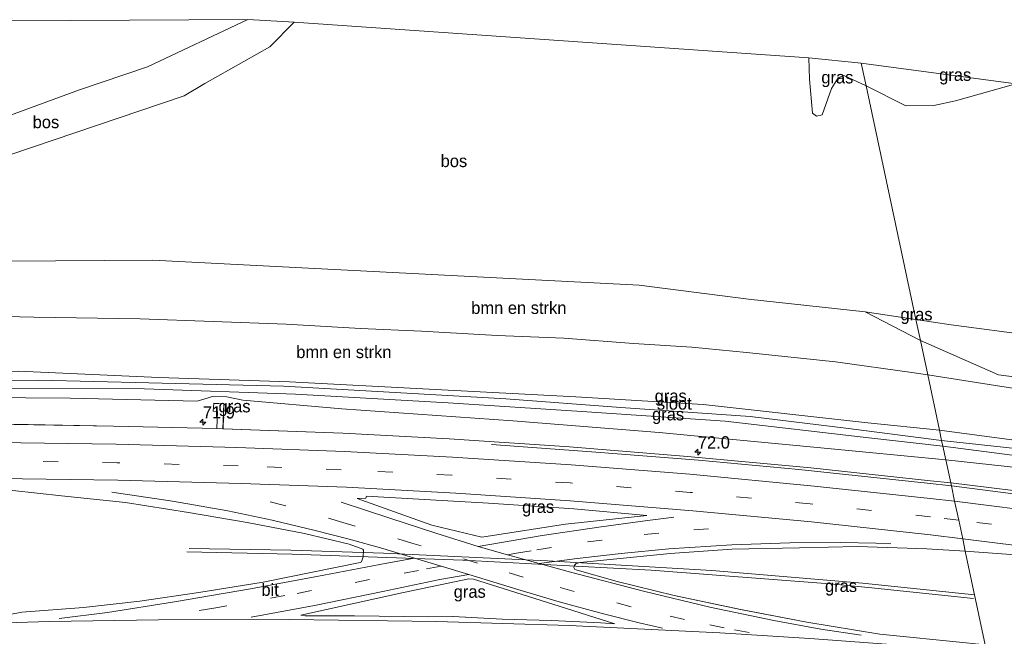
# Model space of a CAD drawing. Header units: millimetres. Extents: x 180000 to 190000, y 466229 to 468626.
# Tile 103 of 202: x 184006 to 184206, y 468500 to 468625. Entities that reach past the tile are written whole.
import ezdxf
from ezdxf.enums import TextEntityAlignment as Align

# ---------------------------------------------------------------- set-up
doc = ezdxf.new("R2010")
doc.units = ezdxf.units.MM
doc.linetypes.add('39strp', pattern=[12, 3, -9])
for name, color, linetype, lineweight in [('af-bs-rasterhekwerk', 8, 'hekwerk', 18), ('as-bs-kilometr', 13, 'Continuous', 18), ('bp-b5-bomenstruiken', 93, 'Continuous', 18), ('bp-b5-bos', 93, 'Continuous', 18), ('bp-b5-grasland', 93, 'Continuous', 18), ('gr-bs-geleiderail', 213, 'geleiderail', 18), ('gw-bs-insteekwatergang', 93, 'Continuous', 18), ('gw-bs-kruinlijn', 93, 'Continuous', 18), ('gw-bs-teenlijn', 93, 'Continuous', 18), ('kd-bs-opnamedtmgrens', 173, 'Continuous', 18), ('mk-bs-39streep 0.15', 8, '39strp', 18), ('mk-bs-streep 0.15', 8, 'Continuous', 18), ('og-b5-water', 153, 'Continuous', 18), ('og-bs-hulpgeometrie', 53, 'Continuous', 18), ('vh-b5-verh_soort', 8, 'Continuous', 18)]:
    doc.layers.add(name, color=color, linetype=linetype, lineweight=lineweight)
doc.styles.add('rtw_iso', font='iso-rtw.shx')
doc.linetypes.add('geleiderail', pattern='A,2,-1,[175,RTW.shx,S=0.5,R=0,X=0,Y=0],-1', length=4)
doc.linetypes.add('hekwerk', pattern='A,7,-1.5,[1,RTW.shx,S=0.75,R=0,X=0,Y=0],-1.5', length=10)

# ---------------------------------------------------------------- blocks, each defined once
blk = doc.blocks.new('dtbattr-r')
at = {"style": 'rtw_iso'}
blk.add_attdef('TAG', text='', height=2.5, dxfattribs=at).set_placement((0, 0), align=Align.MIDDLE_CENTER)
blk = doc.blocks.new('d33az_ACAD_1_FMEBLOCK85')
at = {"layer": 'bp-b5-grasland'}
blk.add_polyline3d([(70.24, 23.27, 39.02), (85.07, 21.66, 39.11), (98.08, 20.26, 39.09), (110.9, 18.25, 39.01), (122.76, 16.2, 39.07), (134.43, 13.98, 39.11), (143.52, 11.84, 39.21), (146.24, 10.77, 39.33), (146.4, 10.58, 39.33), (146.31, 9.22, 39.33), (145.96, 8.22, 39.33), (145.73, 8.08, 39.33), (126.02, 4.13, 39.32), (113.01, 2.03, 39.26), (100.98, 0.25, 39.23), (89.55, -1.03, 39.16), (77.06, -2, 39.16), (69.03, -3.54, 39.15)], dxfattribs=at)
blk = doc.blocks.new('d33az_ACAD_1_FMEBLOCK123')
at = {"layer": 'bp-b5-grasland'}
blk.add_polyline3d([(-69.42, 14.53, 40.48), (-92.84, 18.14, 40.31), (-117.39, 21.5, 40.13), (-141.49, 24.27, 40.05), (-165.12, 26.81, 40.03), (-185.22, 28.64, 39.81), (-189.27, 47.65, 39.62), (-171.67, 46.32, 39.79), (-146.92, 42.95, 39.82), (-122.19, 39.38, 39.96), (-98.55, 35.45, 40.11), (-75.48, 31.34, 40.25)], dxfattribs=at)
blk = doc.blocks.new('d33az_ACAD_1_FMEBLOCK150')
at = {"layer": 'bp-b5-grasland'}
blk.add_polyline3d([(1.71, 8.61, 39.14), (28.71, 8.42, 39.13), (54.44, 7.85, 39.21), (57.57, 8.78, 39.22), (60.47, 8.74, 39.2), (63.76, 8.06, 39.22), (83.81, 6.3, 39.36), (118.56, 3.84, 39.57), (148.21, 1.46, 39.67), (181.05, -1.65, 39.76), (206.42, -4.09, 39.81), (207.41, -8.78, 40.02), (203.28, -8.34, 39.98), (179, -5.71, 39.92), (153.98, -3.4, 39.81), (130.01, -1.43, 39.76), (105.61, 0.19, 39.6), (84, 1.34, 39.54), (59.71, 2.24, 39.5), (59.87, 7.28, 39.4), (57.86, 7.39, 39.4), (57.72, 5.82, 39.4), (58.62, 5.73, 39.4), (58.46, 2.29, 39.5), (37.51, 2.78, 39.43), (13.18, 3.19, 39.39)], dxfattribs=at)
blk = doc.blocks.new('d33az_ACAD_1_FMEBLOCK168')
at = {"layer": 'vh-b5-verh_soort'}
for points in [[(5.53, -4.12, 39.15), (13.56, -2.58, 39.16), (26.05, -1.61, 39.16), (37.48, -0.33, 39.23), (49.51, 1.45, 39.26), (62.52, 3.56, 39.32), (82.23, 7.51, 39.33), (82.46, 7.64, 39.33), (82.82, 8.65, 39.33), (82.9, 10.01, 39.33), (82.74, 10.2, 39.33), (80.02, 11.26, 39.21), (70.93, 13.41, 39.11), (59.26, 15.63, 39.07), (47.4, 17.68, 39.01), (34.58, 19.69, 39.09), (21.57, 21.08, 39.11), (6.74, 22.7, 39.02)], [(7.85, 35.64, 39.39), (32.18, 35.23, 39.43), (53.13, 34.75, 39.5), (54.39, 34.69, 39.5), (78.68, 33.79, 39.54), (100.29, 32.65, 39.6), (124.69, 31.03, 39.76), (148.65, 29.06, 39.81), (173.67, 26.75, 39.92), (197.96, 24.12, 39.98), (202.09, 23.68, 40.02), (202.22, 23.06, 40.03), (202.88, 19.96, 39.91), (203.7, 16.12, 39.84), (204.51, 12.33, 39.66), (205.04, 9.84, 39.62), (197.26, 10.32, 39.53), (183.14, 10.74, 39.52), (171.42, 10.48, 39.5), (157.67, 10.22, 39.48), (145.13, 9.37, 39.5), (126.86, 7.52, 39.55), (126.07, 7.33, 39.55), (125.72, 6.97, 39.55), (125.6, 6.48, 39.55), (125.77, 6.12, 39.55), (134.4, 3.65, 39.58), (145.94, 0.83, 39.59), (159.45, -2, 39.69), (172.88, -4.62, 39.74), (187.68, -7.05, 39.76), (205.2, -8.82, 39.82)]]:
    blk.add_polyline3d(points, dxfattribs=at)
for points in [[(96.79, 15.09, 39.49), (106.93, 12.68, 39.52), (123.87, 15.34, 39.51), (140.43, 17.07, 39.39), (125.6, 18.4, 39.3), (108.26, 19.55, 39.27), (83.5, 21.02, 39.19), (83.35, 20.56, 39.19), (81.58, 20.55, 39.2)], [(70.16, -3.19, 39.3), (71.06, -3.32, 39.19), (81.06, -3.29, 39.16), (96.06, -3.5, 39.2), (101.07, -3.47, 39.17), (111.06, -3.96, 39.24), (121.05, -4.25, 39.27), (131.04, -4.73, 39.35), (133.94, -4.95, 39.4), (121.35, -0.97, 39.44), (105.25, 4.12, 39.43), (104.26, 4.18, 39.46), (91.02, 1.4, 39.41)]]:
    blk.add_polyline3d(points, close=True, dxfattribs=at)
blk = doc.blocks.new('hecto')
for p, q in [((0, 0.625), (-0.625, 0)), ((0, -0.625), (0, 0.625)), ((-0.625, 0), (0.625, 0)), ((0.625, 0), (0, -0.625))]:
    blk.add_line(p, q)
blk = doc.blocks.new('dtbattr')
at = {"style": 'rtw_iso'}
blk.add_attdef('TAG', (0.59, 0.87), '', height=2.5, dxfattribs=at)

msp = doc.modelspace()

# ---------------------------------------------------------------- linework, layer by layer
at = {"layer": 'af-bs-rasterhekwerk'}
for points in [[(183949.19, 468571.96, 44.76), (183957.08, 468576.35, 44.24), (183983.59, 468576.22, 43.7), (184033.1, 468576.52, 43.39)], [(184187.96, 468564.5, 43.31), (184177.7, 468566.03, 43.31), (184154, 468568.65, 43.36), (184131.83, 468571.48, 43.19), (184033.1, 468576.52, 43.39)], [(184187.96, 468564.5, 43.31), (184195.1, 468563.45, 43.32), (184211.55, 468561.22, 43.19), (184227.12, 468558.95, 43), (184234.95, 468557.88, 42.94), (184243.75, 468556.68, 42.99), (184264.5, 468552.97, 42.88), (184288.51, 468548.27, 42.67), (184306.97, 468544.61, 42.6), (184316.89, 468542.51, 42.67), (184326.35, 468540.64, 43.33), (184326.83, 468540.54, 43.45), (184338.21, 468538.13, 42.97), (184367.16, 468531.99, 43.13), (184391.92, 468526.66, 43.15), (184404.89, 468523.48, 43.35)]]:
    msp.add_polyline3d(points, dxfattribs=at)
at = {"layer": 'bp-b5-bomenstruiken'}
for points in [[(183983.59, 468576.22, 43.7), (184033.1, 468576.52, 43.39), (184131.83, 468571.48, 43.19), (184154, 468568.65, 43.36), (184177.7, 468566.03, 43.31), (184188.88, 468560.21, 43.12), (184190.36, 468553.24, 43.1), (184187.16, 468553.74, 43.12), (184171.64, 468555.89, 43.26), (184153.58, 468557.78, 43.27), (184142.52, 468558.89, 43.13), (184130.65, 468559.64, 42.95), (184116.5, 468560.74, 43.14), (184102.98, 468561.27, 43.14), (184087.63, 468562.13, 43.16), (184075.26, 468562.66, 43.16), (184060.15, 468563.55, 43.16), (184030.55, 468564.65, 43.09), (184008.94, 468564.98, 42.84), (183991.71, 468565.38, 42.82)], [(183991.71, 468565.38, 42.82), (184008.94, 468564.98, 42.84), (184030.55, 468564.65, 43.09), (184060.15, 468563.55, 43.16), (184075.26, 468562.66, 43.16), (184087.63, 468562.13, 43.16), (184102.98, 468561.27, 43.14), (184116.5, 468560.74, 43.14), (184130.65, 468559.64, 42.95), (184142.52, 468558.89, 43.13), (184153.58, 468557.78, 43.27), (184171.64, 468555.89, 43.26), (184187.16, 468553.74, 43.12), (184190.36, 468553.24, 43.1), (184192.75, 468542.03, 39.68), (184178.18, 468543.5, 39.61), (184144.79, 468547.22, 39.6), (184118.91, 468548.77, 39.57), (184089.2, 468550.38, 39.45), (184060.82, 468551.84, 39.29), (184034.33, 468552.7, 39.23), (184005.83, 468554.03, 39.24)], [(184329.9, 468528.03, 42.67), (184306.71, 468532.4, 42.51), (184285.52, 468536.39, 42.34), (184267.7, 468539.74, 42.58), (184244.89, 468543.83, 42.53), (184228.04, 468546.56, 42.73), (184210.11, 468550.16, 42.96), (184190.36, 468553.24, 43.1), (184188.88, 468560.21, 43.12), (184204.71, 468553.28, 42.95), (184220.25, 468551.2, 42.73), (184252.82, 468545.53, 42.55), (184282.62, 468538.92, 42.37), (184297.09, 468540.81, 42.33), (184306.97, 468544.61, 42.6), (184316.89, 468542.51, 42.67)], [(184340.72, 468518.97, 40.7), (184304.53, 468526.61, 40.46), (184273.27, 468531.41, 40.25), (184238.92, 468535.89, 39.95), (184192.75, 468542.03, 39.68), (184190.36, 468553.24, 43.1), (184210.11, 468550.16, 42.96), (184228.04, 468546.56, 42.73), (184244.89, 468543.83, 42.53), (184267.7, 468539.74, 42.58), (184285.52, 468536.39, 42.34), (184306.71, 468532.4, 42.51), (184329.9, 468528.03, 42.67)]]:
    msp.add_polyline3d(points, dxfattribs=at)
at = {"layer": 'bp-b5-bos'}
msp.add_polyline3d([(184000.99, 468603.95, 45.42), (183994.38, 468597.33, 45.96), (183991, 468595.84, 45.96), (183984.5, 468597.92, 45.44), (183976.39, 468597.1, 45.29), (183960.26, 468588.21, 45.54), (183958.43, 468587, 45.57), (183956.87, 468586.99, 45.58), (183955.74, 468587.5, 45.54), (183953.68, 468591.9, 45.83), (183950.54, 468609.77, 44.9), (183944.35, 468624.78, 43.92), (184052.36, 468625.39, 45.19), (184032.04, 468615.8, 45.22), (184018.18, 468611.13, 45.23), (184002.93, 468605.55, 45.33)], close=True, dxfattribs=at)
for points in [[(184004.1, 468597.96, 43.8), (184039.42, 468609.95, 44.33), (184043.63, 468612.43, 44.24), (184056.83, 468619.89, 44.34), (184061.8, 468624.9, 44.3), (184166.2, 468617.61, 44.09), (184166.38, 468613.28, 44.1), (184167, 468606.42, 44.14), (184167.8, 468605.77, 44.14), (184168.96, 468606.06, 44.14), (184170.83, 468611.4, 44.17), (184172.19, 468613.55, 44.17), (184173.33, 468614.06, 44.17), (184177.84, 468611.96, 44.24), (184187.96, 468564.5, 43.31), (184177.7, 468566.03, 43.31), (184154, 468568.65, 43.36), (184131.83, 468571.48, 43.19), (184033.1, 468576.52, 43.39), (183983.59, 468576.22, 43.7)], [(184002.93, 468605.55, 45.33), (184018.18, 468611.13, 45.23), (184032.04, 468615.8, 45.22), (184052.36, 468625.39, 45.19), (184061.8, 468624.9, 44.3), (184056.83, 468619.89, 44.34), (184043.63, 468612.43, 44.24), (184039.42, 468609.95, 44.33), (184004.1, 468597.96, 43.8)], [(184211.55, 468561.22, 43.19), (184195.1, 468563.45, 43.32), (184187.96, 468564.5, 43.31), (184177.84, 468611.96, 44.24), (184185.95, 468607.88, 44.25), (184191.63, 468607.96, 44.25), (184195.99, 468608.93, 44.26), (184208.24, 468612.39, 44.08)]]:
    msp.add_polyline3d(points, dxfattribs=at)
at = {"layer": 'bp-b5-grasland'}
for points in [[(184176.86, 468616.55, 44.51), (184177.84, 468611.96, 44.24), (184173.33, 468614.06, 44.17), (184172.19, 468613.55, 44.17), (184170.83, 468611.4, 44.17), (184168.96, 468606.06, 44.14), (184167.8, 468605.77, 44.14), (184167, 468606.42, 44.14), (184166.38, 468613.28, 44.1), (184166.2, 468617.61, 44.09)], [(184191.63, 468607.96, 44.25), (184185.95, 468607.88, 44.25), (184177.84, 468611.96, 44.24), (184176.86, 468616.55, 44.51), (184208.24, 468612.39, 44.08), (184195.99, 468608.93, 44.26)], [(184187.96, 468564.5, 43.31), (184188.88, 468560.21, 43.12), (184177.7, 468566.03, 43.31)], [(184297.09, 468540.81, 42.33), (184282.62, 468538.92, 42.37), (184252.82, 468545.53, 42.55), (184220.25, 468551.2, 42.73), (184204.71, 468553.28, 42.95), (184188.88, 468560.21, 43.12), (184187.96, 468564.5, 43.31), (184195.1, 468563.45, 43.32), (184211.55, 468561.22, 43.19), (184227.12, 468558.95, 43), (184234.95, 468557.88, 42.94), (184243.75, 468556.68, 42.99), (184264.5, 468552.97, 42.88), (184288.51, 468548.27, 42.67), (184306.97, 468544.61, 42.6)], [(184047.49, 468547.37, 39.4), (184047.34, 468542.32, 39.5), (184046.08, 468542.38, 39.5), (184046.24, 468545.81, 39.4), (184045.34, 468545.9, 39.4), (184045.48, 468547.47, 39.4)], [(184116.82, 468522.97, 39.51), (184099.88, 468520.31, 39.52), (184089.74, 468522.72, 39.49), (184074.53, 468528.18, 39.2), (184076.29, 468528.19, 39.19), (184076.44, 468528.65, 39.19), (184101.21, 468527.18, 39.27), (184118.54, 468526.03, 39.3), (184133.38, 468524.7, 39.39)], [(184197.99, 468517.47, 39.62), (184202.04, 468498.46, 39.81), (184198.15, 468498.81, 39.82), (184180.62, 468500.58, 39.76), (184165.83, 468503.02, 39.74), (184152.39, 468505.63, 39.69), (184138.89, 468508.46, 39.59), (184127.34, 468511.28, 39.58), (184118.72, 468513.75, 39.55), (184118.55, 468514.11, 39.55), (184118.67, 468514.6, 39.55), (184119.02, 468514.96, 39.55), (184119.81, 468515.15, 39.55), (184138.08, 468517, 39.5), (184150.62, 468517.85, 39.48), (184164.37, 468518.11, 39.5), (184176.09, 468518.37, 39.52), (184190.21, 468517.95, 39.53)], [(184114.3, 468506.66, 39.44), (184126.88, 468502.68, 39.4), (184123.99, 468502.9, 39.35), (184114, 468503.38, 39.27), (184104, 468503.67, 39.24), (184094.01, 468504.16, 39.17), (184089.01, 468504.13, 39.2), (184074.01, 468504.34, 39.16), (184064.01, 468504.31, 39.19), (184063.1, 468504.44, 39.3), (184083.96, 468509.03, 39.41), (184097.21, 468511.81, 39.46), (184098.2, 468511.75, 39.43)]]:
    msp.add_polyline3d(points, close=True, dxfattribs=at)
for points in [[(184005.83, 468554.03, 39.24), (184034.33, 468552.7, 39.23), (184060.82, 468551.84, 39.29), (184089.2, 468550.38, 39.45), (184118.91, 468548.77, 39.57), (184144.79, 468547.22, 39.6), (184178.18, 468543.5, 39.61), (184192.75, 468542.03, 39.68), (184193.19, 468539.96, 39.27), (184173.71, 468542.43, 39.17), (184154.33, 468544.81, 39.15), (184128.08, 468546.61, 39), (184104.71, 468548.39, 38.99), (184082.27, 468549.65, 38.88), (184059.62, 468550.99, 38.83), (184032.29, 468551.62, 38.82), (184009.96, 468552.15, 38.74), (183982.47, 468552.11, 38.7)], [(184002.09, 468550.52, 38.8), (184031.43, 468550.44, 38.79), (184062.05, 468549.36, 38.87), (184093.02, 468547.58, 38.97), (184120.17, 468545.84, 39.11), (184149.23, 468543.85, 39.19), (184178.41, 468540.46, 39.26), (184193.45, 468538.75, 39.29), (184194.04, 468536, 39.81), (184168.67, 468538.44, 39.76), (184135.83, 468541.55, 39.67), (184106.18, 468543.93, 39.57), (184071.43, 468546.39, 39.36), (184051.38, 468548.14, 39.22), (184048.09, 468548.83, 39.2), (184045.2, 468548.86, 39.22), (184042.06, 468547.94, 39.21), (184016.33, 468548.51, 39.13), (183989.33, 468548.7, 39.14)], [(184330.89, 468519.25, 40.15), (184303.24, 468524.14, 39.95), (184275.21, 468529.1, 39.83), (184237.97, 468534.38, 39.58), (184211.31, 468537.95, 39.49), (184193.19, 468539.96, 39.27), (184192.75, 468542.03, 39.68), (184238.92, 468535.89, 39.95), (184273.27, 468531.41, 40.25), (184304.53, 468526.61, 40.46), (184340.72, 468518.97, 40.7)], [(184328, 468517.01, 40.43), (184291.6, 468523.87, 40.2), (184260.08, 468528.7, 39.99), (184228.88, 468532.23, 39.94), (184194.04, 468536, 39.81), (184193.45, 468538.75, 39.29), (184238.77, 468532.89, 39.49), (184272.17, 468528.8, 39.59), (184297.39, 468524.38, 39.83), (184329.72, 468518.36, 40.14)], [(184312.38, 468513.93, 40.73), (184288.12, 468518.22, 40.58), (184264.18, 468522.07, 40.43), (184240.2, 468525.59, 40.28), (184215.95, 468528.76, 40.12), (184195.04, 468531.31, 40.02), (184194.04, 468536, 39.81), (184228.88, 468532.23, 39.94), (184260.08, 468528.7, 39.99), (184291.6, 468523.87, 40.2), (184328, 468517.01, 40.43)]]:
    msp.add_polyline3d(points, dxfattribs=at)
at = {"layer": 'gr-bs-geleiderail'}
for points in [[(184199.66, 468507.84, 39.18), (184178.32, 468510.07, 40.05), (184170.49, 468510.83, 40.17), (184134.23, 468513.61, 40.31), (184096, 468515.61, 40.25), (184061.38, 468516.88, 39.91), (184039.98, 468517.29, 38.58)], [(184040.44, 468517.98, 38.51), (184061.13, 468517.66, 39.99), (184079.93, 468517.04, 40.12), (184113.22, 468515.5, 40.18), (184146.56, 468513.52, 40.13), (184177.13, 468510.94, 39.92), (184199.84, 468508.61, 39.18)]]:
    msp.add_polyline3d(points, dxfattribs=at)
at = {"layer": 'gw-bs-insteekwatergang'}
for points in [[(184192.75, 468542.03, 39.68), (184178.18, 468543.5, 39.61), (184144.79, 468547.22, 39.6), (184118.91, 468548.77, 39.57), (184089.2, 468550.38, 39.45), (184060.82, 468551.84, 39.29), (184034.33, 468552.7, 39.23), (184005.83, 468554.03, 39.24), (183981.27, 468553.55, 39.1), (183958.81, 468552.06, 39.08), (183953.69, 468551.72, 39.07), (183941.43, 468551, 39.08), (183932.01, 468550.98, 39.06)], [(184194.04, 468536, 39.81), (184168.67, 468538.44, 39.76), (184135.83, 468541.55, 39.67), (184106.18, 468543.93, 39.57), (184071.43, 468546.39, 39.36), (184051.38, 468548.14, 39.22), (184048.09, 468548.83, 39.2), (184045.2, 468548.86, 39.22), (184042.06, 468547.94, 39.21), (184016.33, 468548.51, 39.13), (183989.33, 468548.7, 39.14), (183964.55, 468548.23, 39.13), (183943.55, 468547.75, 39.21), (183910.36, 468546.88, 39.08), (183889.03, 468546.16, 38.97), (183857.55, 468543.23, 38.97), (183823.19, 468540.32, 38.98), (183797.12, 468539.15, 38.75), (183780.21, 468537.58, 38.75)], [(184192.75, 468542.03, 39.68), (184238.92, 468535.89, 39.95), (184273.27, 468531.41, 40.25), (184304.53, 468526.61, 40.46), (184340.72, 468518.97, 40.7), (184377.86, 468511.01, 41.03), (184409.49, 468504.11, 41.4), (184441.81, 468496.63, 41.57), (184473.4, 468487.47, 42), (184509.13, 468478.02, 42.23), (184512.29, 468476.63, 42.25), (184512.51, 468475.18, 42.25), (184511.37, 468473.68, 42.28), (184509.75, 468472.85, 42.3), (184496.4, 468475.7, 42.25), (184463.7, 468484.94, 41.82), (184431.23, 468493.92, 41.4), (184398.41, 468502.06, 41.07), (184363.18, 468509.77, 40.8), (184328, 468517.01, 40.43), (184291.6, 468523.87, 40.2), (184260.08, 468528.7, 39.99), (184228.88, 468532.23, 39.94), (184194.04, 468536, 39.81)]]:
    msp.add_polyline3d(points, dxfattribs=at)
at = {"layer": 'gw-bs-kruinlijn'}
for points in [[(184052.36, 468625.39, 45.19), (184032.04, 468615.8, 45.22), (184018.18, 468611.13, 45.23), (184002.93, 468605.55, 45.33), (184000.99, 468603.95, 45.42), (183994.38, 468597.33, 45.96), (183991, 468595.84, 45.96), (183984.5, 468597.92, 45.44), (183976.39, 468597.1, 45.29), (183960.26, 468588.21, 45.54), (183958.43, 468587, 45.57), (183956.87, 468586.99, 45.58), (183955.74, 468587.5, 45.54), (183953.68, 468591.9, 45.83), (183949.04, 468599.02, 45.32), (183945.7, 468601.29, 44.57)], [(183951.82, 468569.07, 44.39), (183974.18, 468565.18, 42.9), (183991.71, 468565.38, 42.82), (184008.94, 468564.98, 42.84), (184030.55, 468564.65, 43.09)], [(184190.36, 468553.24, 43.1), (184187.16, 468553.74, 43.12), (184171.64, 468555.89, 43.26), (184153.58, 468557.78, 43.27), (184142.52, 468558.89, 43.13), (184130.65, 468559.64, 42.95), (184116.5, 468560.74, 43.14), (184102.98, 468561.27, 43.14), (184087.63, 468562.13, 43.16), (184075.26, 468562.66, 43.16), (184060.15, 468563.55, 43.16), (184030.55, 468564.65, 43.09)], [(184190.36, 468553.24, 43.1), (184210.11, 468550.16, 42.96), (184228.04, 468546.56, 42.73), (184244.89, 468543.83, 42.53), (184267.7, 468539.74, 42.58), (184285.52, 468536.39, 42.34), (184306.71, 468532.4, 42.51), (184329.9, 468528.03, 42.67), (184366.41, 468519.59, 42.79), (184382.55, 468515.39, 42.84), (184408.61, 468509.06, 42.66)]]:
    msp.add_polyline3d(points, dxfattribs=at)
at = {"layer": 'gw-bs-teenlijn'}
msp.add_polyline3d([(184061.8, 468624.9, 44.3), (184056.83, 468619.89, 44.34), (184043.63, 468612.43, 44.24), (184039.42, 468609.95, 44.33), (184004.1, 468597.96, 43.8), (184002.07, 468595.66, 43.84), (184000.12, 468592.49, 43.92), (183995.65, 468588.82, 43.89), (183972.64, 468582.32, 43.67), (183960.3, 468579.81, 44.02), (183957.2, 468579.84, 44.06), (183952.99, 468582.19, 44.28), (183950.91, 468584.02, 44.4), (183947.71, 468592.82, 44.54), (183945.7, 468601.29, 44.57)], dxfattribs=at)
at = {"layer": 'kd-bs-opnamedtmgrens'}
for points in [[(184176.86, 468616.55, 44.51), (184166.2, 468617.61, 44.09), (184061.8, 468624.9, 44.3), (184052.36, 468625.39, 45.19), (183944.35, 468624.78, 43.92), (183940.87, 468624.75, 44.04), (183939.84, 468624.61, 43.82), (183936.88, 468624.56, 43.82), (183932.27, 468624.52, 43.87), (183930.01, 468624.42, 43.69), (183824.01, 468618.03, 42.3), (183820.12, 468617.66, 42.12), (183793.42, 468615.02, 42.12), (183780.32, 468613.65, 42.17), (183768.72, 468612.45, 42.31)], [(184176.86, 468616.55, 44.51), (184208.24, 468612.39, 44.08), (184321.13, 468592.54, 43.37), (184387.81, 468578.69, 43.88), (184422.58, 468568.81, 43.73), (184472.79, 468554.8, 43.87), (184474.88, 468554.31, 43.17), (184489.2, 468550.95, 42.8), (184513.43, 468545.19, 42.8), (184538.6, 468536.8, 43.28), (184550.71, 468532.5, 42.86), (184551.75, 468532.12, 43.26)]]:
    msp.add_polyline3d(points, dxfattribs=at)
at = {"layer": 'mk-bs-39streep 0.15'}
for points in [[(184196.65, 468523.75, 39.84), (184190.91, 468524.43, 39.84), (184166.52, 468527.09, 39.7), (184142.16, 468529.38, 39.57), (184117.79, 468531.3, 39.49), (184093.76, 468532.9, 39.43), (184071.29, 468533.98, 39.34), (184050.4, 468534.78, 39.32), (184025.86, 468535.41, 39.27), (184001.32, 468535.81, 39.22), (183976.72, 468535.93, 39.18), (183952.23, 468535.63, 39.16), (183927.66, 468534.99, 39.13), (183903.17, 468533.95, 39.12), (183878.61, 468532.62, 39.08), (183854.11, 468530.85, 39.03), (183829.75, 468528.87, 39.05), (183805.31, 468526.64, 39.03), (183782.27, 468524.13, 39.02)], [(184154.12, 468500.93, 39.53), (184149.08, 468501.92, 39.52), (184141.03, 468503.58, 39.58), (184130.16, 468506.18, 39.56), (184118.63, 468509.24, 39.56), (184108.25, 468512.2, 39.55), (184099, 468515.01, 39.54), (184085.68, 468519.09, 39.44), (184071.63, 468523.31, 39.32), (184059.8, 468526.76, 39.22), (184050.59, 468528.97, 39.17)], [(184105.07, 468516.74, 39.57), (184106.9, 468517.07, 39.53), (184111.04, 468517.73, 39.53), (184121.28, 468519.32, 39.52), (184132.79, 468520.82, 39.51), (184142.87, 468521.81, 39.53), (184152.86, 468522.38, 39.5)], [(184572.78, 468438.37, 43.44), (184548.61, 468446.41, 43.04), (184525.36, 468453.81, 42.72), (184502.03, 468461.01, 42.41), (184478.54, 468467.8, 42.02), (184454.97, 468474.34, 41.85), (184431.37, 468480.54, 41.62), (184407.54, 468486.35, 41.33), (184383.83, 468491.81, 41.08), (184359.89, 468497, 40.84), (184335.93, 468501.96, 40.69), (184311.75, 468506.59, 40.59), (184287.38, 468510.94, 40.4), (184263.88, 468514.63, 40.14), (184239.41, 468518.23, 40.01), (184215.2, 468521.5, 39.88), (184196.65, 468523.75, 39.84)], [(184091.59, 468514.42, 39.45), (184087.03, 468513.53, 39.49), (184077.09, 468511.68, 39.4), (184059.91, 468508.42, 39.24), (184045.48, 468505.88, 39.18), (184033.87, 468503.92, 39.15)]]:
    msp.add_polyline3d(points, dxfattribs=at)
at = {"layer": 'mk-bs-streep 0.15'}
for points in [[(184195.83, 468527.59, 39.91), (184190.87, 468528.15, 39.87), (184167.32, 468530.66, 39.74), (184142.06, 468533.09, 39.66), (184117.97, 468534.98, 39.57), (184093.94, 468536.57, 39.53), (184072.02, 468537.71, 39.49), (184050.13, 468538.51, 39.37), (184025.65, 468539.17, 39.33), (184001.34, 468539.49, 39.29), (183976.79, 468539.61, 39.21), (183952.16, 468539.29, 39.16), (183927.23, 468538.67, 39.14), (183903.36, 468537.68, 39.1), (183878.63, 468536.34, 39.08), (183853.96, 468534.59, 39.11), (183829.75, 468532.6, 39.13), (183805.16, 468530.33, 39.11), (183781.7, 468527.85, 39.05)], [(184195.17, 468530.69, 40.03), (184190.24, 468531.25, 39.95), (184164.23, 468534.02, 39.82), (184143.84, 468535.93, 39.75), (184122.11, 468537.66, 39.68), (184101.81, 468539.1, 39.63)], [(184197.46, 468519.96, 39.66), (184190.91, 468520.8, 39.64), (184166.77, 468523.43, 39.5), (184142.69, 468525.68, 39.48), (184117.8, 468527.66, 39.33), (184094.61, 468529.25, 39.26), (184072.37, 468530.42, 39.25), (184050.99, 468531.21, 39.2), (184025.98, 468531.86, 39.12), (184001.73, 468532.23, 39.09), (183977.4, 468532.34, 39.04), (183952.47, 468532.04, 39.04), (183928.01, 468531.42, 39), (183903.98, 468530.43, 38.96), (183879.17, 468529.07, 38.92), (183854.78, 468527.36, 38.94), (183830.97, 468525.41, 38.93), (183806.12, 468523.1, 38.92), (183782.8, 468520.65, 38.92)], [(184235.3, 468525.63, 40.46), (184215.08, 468528.18, 40.1), (184195.17, 468530.69, 40.03)], [(184024.75, 468529.42, 39.1), (184037.05, 468527.6, 39.12), (184048.29, 468525.64, 39.2), (184057.29, 468523.73, 39.22), (184066.05, 468521.66, 39.27), (184072.95, 468519.9, 39.32), (184079.79, 468517.97, 39.44), (184086.19, 468516.05, 39.46)], [(184176.87, 468500.38, 39.68), (184168.68, 468501.63, 39.63), (184159.11, 468503.38, 39.57), (184146.12, 468506.07, 39.61), (184132.65, 468509.34, 39.56), (184118.12, 468513.15, 39.58), (184111.52, 468514.92, 39.57), (184105.07, 468516.74, 39.57), (184099.1, 468518.42, 39.57), (184090.51, 468521.14, 39.45), (184081.17, 468524.18, 39.36), (184071.31, 468527.39, 39.27)], [(184571.82, 468442.63, 43.61), (184549.29, 468450.07, 43.26), (184526.86, 468457.2, 42.84), (184501.89, 468464.86, 42.51), (184479.06, 468471.5, 42.19), (184455.31, 468478.03, 41.83), (184432.27, 468484.05, 41.63), (184407.53, 468490.1, 41.37), (184384.02, 468495.46, 41.04), (184360.28, 468500.67, 40.93), (184336.03, 468505.63, 40.72), (184320.09, 468508.75, 40.64), (184312.09, 468510.23, 40.57), (184287.47, 468514.58, 40.47), (184264.22, 468518.25, 40.13), (184240.27, 468521.78, 40.05), (184216.18, 468525.07, 39.99), (184195.83, 468527.59, 39.91)], [(184138.82, 468524.33, 39.5), (184137.3, 468524.15, 39.52), (184133.48, 468523.69, 39.52), (184124.06, 468522.42, 39.56), (184112.11, 468520.65, 39.53), (184099.1, 468518.42, 39.57)], [(184182.89, 468518.97, 39.51), (184179.82, 468519.06, 39.54), (184172.76, 468519.21, 39.52), (184162.38, 468519.12, 39.45), (184150.63, 468518.71, 39.44), (184137.84, 468517.91, 39.49), (184128.16, 468516.99, 39.5), (184119.2, 468515.95, 39.55), (184111.52, 468514.92, 39.57)], [(184573.7, 468434.26, 43.43), (184548.28, 468442.63, 42.84), (184524.77, 468450.16, 42.65), (184501.6, 468457.35, 42.37), (184477.8, 468464.28, 42.13), (184454.5, 468470.73, 41.87), (184431.44, 468476.74, 41.51), (184407.15, 468482.71, 41.24), (184383.66, 468488.16, 41.1), (184360.14, 468493.23, 40.8), (184335.76, 468498.24, 40.53), (184312.08, 468502.77, 40.36), (184287.53, 468507.16, 40.25), (184263.93, 468510.92, 40.11), (184239.89, 468514.48, 39.92), (184214.31, 468517.89, 39.84), (184197.46, 468519.96, 39.66)], [(184014.06, 468503.75, 39.16), (184023.9, 468504.98, 39.16), (184037.48, 468507.2, 39.17), (184052.92, 468509.82, 39.22), (184067.79, 468512.58, 39.25), (184080.6, 468515, 39.35), (184086.19, 468516.05, 39.46)], [(184086.19, 468516.05, 39.46), (184091.59, 468514.42, 39.45), (184097.24, 468512.72, 39.44)], [(184053.07, 468504.05, 39.2), (184065.93, 468506.4, 39.27), (184079.76, 468509.26, 39.37), (184091.32, 468511.67, 39.41), (184097.24, 468512.72, 39.44)], [(184136.55, 468501.84, 39.45), (184131.83, 468502.92, 39.48), (184124.54, 468504.73, 39.49), (184115.57, 468507.19, 39.41), (184107.18, 468509.7, 39.45), (184097.24, 468512.72, 39.44)], [(183990.05, 468502.5, 39.03), (184012.06, 468503.15, 39.06), (184034.26, 468503.51, 39.1), (184060.8, 468503.59, 39.17), (184090.67, 468503.18, 39.24), (184117.62, 468502.33, 39.34), (184148.2, 468500.88, 39.46), (184166.42, 468499.75, 39.53), (184189.3, 468498.05, 39.61), (184202.38, 468496.89, 39.68)]]:
    msp.add_polyline3d(points, dxfattribs=at)
at = {"layer": 'og-b5-water'}
msp.add_polyline3d([(183982.47, 468552.11, 38.7), (184009.96, 468552.15, 38.74), (184032.29, 468551.62, 38.82), (184059.62, 468550.99, 38.83), (184082.27, 468549.65, 38.88), (184104.71, 468548.39, 38.99), (184128.08, 468546.61, 39), (184154.33, 468544.81, 39.15), (184173.71, 468542.43, 39.17), (184193.19, 468539.96, 39.27), (184193.45, 468538.75, 39.29), (184178.41, 468540.46, 39.26), (184149.23, 468543.85, 39.19), (184120.17, 468545.84, 39.11), (184093.02, 468547.58, 38.97), (184062.05, 468549.36, 38.87), (184031.43, 468550.44, 38.79), (184002.09, 468550.52, 38.8)], dxfattribs=at)
msp.add_polyline3d([(184511.4, 468474.87, 41.87), (184510.21, 468474.54, 41.87), (184495.67, 468478.52, 41.69), (184447.51, 468491.41, 41.18), (184425.82, 468497.43, 40.88), (184382.87, 468507.32, 40.52), (184329.72, 468518.36, 40.14), (184297.39, 468524.38, 39.83), (184272.17, 468528.8, 39.59), (184238.77, 468532.89, 39.49), (184193.45, 468538.75, 39.29), (184193.19, 468539.96, 39.27), (184211.31, 468537.95, 39.49), (184237.97, 468534.38, 39.58), (184275.21, 468529.1, 39.83), (184303.24, 468524.14, 39.95), (184330.89, 468519.25, 40.15), (184375.48, 468509.8, 40.48), (184400.83, 468503.99, 40.7), (184425.38, 468498.4, 41), (184442.63, 468493.87, 41.23), (184474.11, 468485.61, 41.65), (184510.2, 468476.63, 41.87), (184511.38, 468475.54, 41.87)], close=True, dxfattribs=at)
at = {"layer": 'og-bs-hulpgeometrie'}
msp.add_polyline3d([(184176.86, 468616.55, 44.51), (184177.84, 468611.96, 44.24), (184187.96, 468564.5, 43.31), (184188.88, 468560.21, 43.12), (184190.36, 468553.24, 43.1), (184192.75, 468542.03, 39.68), (184193.19, 468539.96, 39.27), (184193.45, 468538.75, 39.29), (184194.04, 468536, 39.81), (184195.04, 468531.31, 40.02), (184195.17, 468530.69, 40.03), (184195.83, 468527.59, 39.91), (184196.65, 468523.75, 39.84), (184197.46, 468519.96, 39.66), (184197.99, 468517.47, 39.62), (184202.04, 468498.46, 39.81), (184202.4, 468496.79, 39.73), (184203.24, 468492.84, 39.64), (184203.99, 468489.32, 39.48), (184204.76, 468485.71, 39.28), (184205.91, 468480.34, 39.02), (184206.16, 468479.14, 38.77)], dxfattribs=at)
at = {"layer": 'vh-b5-verh_soort'}
msp.add_polyline3d([(184311.78, 468501.16, 40.25), (184288.71, 468505.27, 40.11), (184265.07, 468509.2, 39.96), (184240.35, 468512.77, 39.82), (184215.6, 468516.14, 39.79), (184197.99, 468517.47, 39.62), (184197.46, 468519.96, 39.66), (184196.65, 468523.75, 39.84), (184195.83, 468527.59, 39.91), (184195.17, 468530.69, 40.03), (184195.04, 468531.31, 40.02), (184215.95, 468528.76, 40.12), (184240.2, 468525.59, 40.28), (184264.18, 468522.07, 40.43), (184288.12, 468518.22, 40.58), (184312.38, 468513.93, 40.73)], dxfattribs=at)

# ---------------------------------------------------------------- block references
at = {"layer": 'as-bs-kilometr'}
ref = msp.add_blockref('dtbattr', (184043.24, 468543.65, 39.44), dxfattribs=at)
ref.add_attrib('TAG', '71.9', dxfattribs={"layer": '0', "height": 2.5, "style": 'rtw_iso'}).set_placement((184043.24, 468543.65, 39.44), align=Align.BOTTOM_LEFT)
for p in [(184043.24, 468543.65, 39.44), (184143.71, 468537.55, 39.86)]:
    msp.add_blockref('hecto', p, dxfattribs=at)
ref = msp.add_blockref('dtbattr', (184143.71, 468537.55, 39.86), dxfattribs=at)
ref.add_attrib('TAG', '72.0', dxfattribs={"layer": '0', "height": 2.5, "style": 'rtw_iso'}).set_placement((184143.71, 468537.55, 39.86), align=Align.BOTTOM_LEFT)
at = {"layer": 'bp-b5-bomenstruiken'}
ref = msp.add_blockref('dtbattr-r', (184097.71, 468564.88, 43.37), dxfattribs=at)
ref.add_attrib('TAG', 'bmn en strkn', dxfattribs={"layer": '0', "height": 2.5, "style": 'rtw_iso'}).set_placement((184097.71, 468564.88, 43.37), align=Align.BOTTOM_LEFT)
ref = msp.add_blockref('dtbattr-r', (184062.2, 468555.91, 41.86), dxfattribs=at)
ref.add_attrib('TAG', 'bmn en strkn', dxfattribs={"layer": '0', "height": 2.5, "style": 'rtw_iso'}).set_placement((184062.2, 468555.91, 41.86), align=Align.BOTTOM_LEFT)
at = {"layer": 'bp-b5-bos'}
ref = msp.add_blockref('dtbattr-r', (184008.7, 468602.6, 44.84), dxfattribs=at)
ref.add_attrib('TAG', 'bos', dxfattribs={"layer": '0', "height": 2.5, "style": 'rtw_iso'}).set_placement((184008.7, 468602.6, 44.84), align=Align.BOTTOM_LEFT)
ref = msp.add_blockref('dtbattr-r', (184091.5, 468594.7, 44), dxfattribs=at)
ref.add_attrib('TAG', 'bos', dxfattribs={"layer": '0', "height": 2.5, "style": 'rtw_iso'}).set_placement((184091.5, 468594.7, 44), align=Align.BOTTOM_LEFT)
at = {"layer": 'bp-b5-grasland'}
ref = msp.add_blockref('dtbattr-r', (184168.77, 468611.69, 44.18), dxfattribs=at)
ref.add_attrib('TAG', 'gras', dxfattribs={"layer": '0', "height": 2.5, "style": 'rtw_iso'}).set_placement((184168.77, 468611.69, 44.18), align=Align.BOTTOM_LEFT)
ref = msp.add_blockref('dtbattr-r', (184192.69, 468612.21, 44.26), dxfattribs=at)
ref.add_attrib('TAG', 'gras', dxfattribs={"layer": '0', "height": 2.5, "style": 'rtw_iso'}).set_placement((184192.69, 468612.21, 44.26), align=Align.BOTTOM_LEFT)
ref = msp.add_blockref('dtbattr-r', (184184.84, 468563.58, 43.25), dxfattribs=at)
ref.add_attrib('TAG', 'gras', dxfattribs={"layer": '0', "height": 2.5, "style": 'rtw_iso'}).set_placement((184184.84, 468563.58, 43.25), align=Align.BOTTOM_LEFT)
for name, p in [('d33az_ACAD_1_FMEBLOCK150', (183987.62, 468540.09)), ('d33az_ACAD_1_FMEBLOCK85', (183929.45, 468507.06)), ('d33az_ACAD_1_FMEBLOCK123', (184387.26, 468469.82))]:
    msp.add_blockref(name, p, dxfattribs=at)
ref = msp.add_blockref('dtbattr-r', (184134.95, 468546.99, 39.02), dxfattribs=at)
ref.add_attrib('TAG', 'gras', dxfattribs={"layer": '0', "height": 2.5, "style": 'rtw_iso'}).set_placement((184134.95, 468546.99, 39.02), align=Align.BOTTOM_LEFT)
ref = msp.add_blockref('dtbattr-r', (184046.42, 468544.89, 39.44), dxfattribs=at)
ref.add_attrib('TAG', 'gras', dxfattribs={"layer": '0', "height": 2.5, "style": 'rtw_iso'}).set_placement((184046.42, 468544.89, 39.44), align=Align.BOTTOM_LEFT)
ref = msp.add_blockref('dtbattr-r', (184134.42, 468543.26, 39.05), dxfattribs=at)
ref.add_attrib('TAG', 'gras', dxfattribs={"layer": '0', "height": 2.5, "style": 'rtw_iso'}).set_placement((184134.42, 468543.26, 39.05), align=Align.BOTTOM_LEFT)
ref = msp.add_blockref('dtbattr-r', (184108.04, 468524.48, 39.34), dxfattribs=at)
ref.add_attrib('TAG', 'gras', dxfattribs={"layer": '0', "height": 2.5, "style": 'rtw_iso'}).set_placement((184108.04, 468524.48, 39.34), align=Align.BOTTOM_LEFT)
ref = msp.add_blockref('dtbattr-r', (184169.52, 468508.42, 39.6), dxfattribs=at)
ref.add_attrib('TAG', 'gras', dxfattribs={"layer": '0', "height": 2.5, "style": 'rtw_iso'}).set_placement((184169.52, 468508.42, 39.6), align=Align.BOTTOM_LEFT)
ref = msp.add_blockref('dtbattr-r', (184094.16, 468507.24, 39.31), dxfattribs=at)
ref.add_attrib('TAG', 'gras', dxfattribs={"layer": '0', "height": 2.5, "style": 'rtw_iso'}).set_placement((184094.16, 468507.24, 39.31), align=Align.BOTTOM_LEFT)
at = {"layer": 'og-b5-water'}
ref = msp.add_blockref('dtbattr-r', (184135.4, 468545.45, 38.83), dxfattribs=at)
ref.add_attrib('TAG', 'sloot', dxfattribs={"layer": '0', "height": 2.5, "style": 'rtw_iso'}).set_placement((184135.4, 468545.45, 38.83), align=Align.BOTTOM_LEFT)
at = {"layer": 'vh-b5-verh_soort'}
msp.add_blockref('d33az_ACAD_1_FMEBLOCK168', (183992.95, 468507.63), dxfattribs=at)
ref = msp.add_blockref('dtbattr-r', (184055.13, 468507.63, 39.21), dxfattribs=at)
ref.add_attrib('TAG', 'bit', dxfattribs={"layer": '0', "height": 2.5, "style": 'rtw_iso'}).set_placement((184055.13, 468507.63, 39.21), align=Align.BOTTOM_LEFT)

doc.saveas('drawing.dxf')
